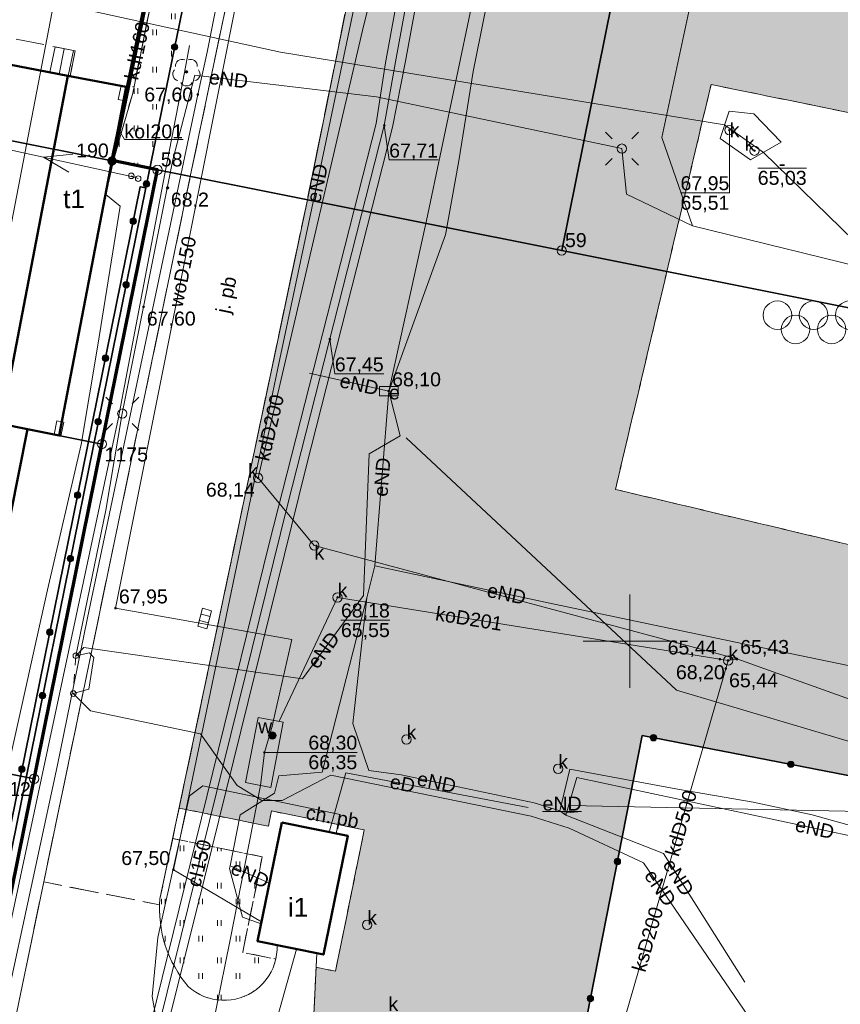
# Model space of a CAD drawing. Header units: millimetres. Extents: x 6501010 to 6502959, y 5884302 to 5886510.
# Tile 14 of 43: x 6502117 to 6502161, y 5885331 to 5885383. Entities that reach past the tile are written whole.
import ezdxf
from ezdxf.enums import TextEntityAlignment as Align

# ---------------------------------------------------------------- set-up
doc = ezdxf.new("R2010")
doc.units = ezdxf.units.MM
for name, pattern in [('ACAD_ISO02W100', [15, 12, -3]), ('BUUT04', [200000, 0, -100000, 0, -100000]), ('EGBU01', [2, 0.5, -0.5, 0.5, -0.5]), ('OTKC_A05', [1.5, 1, -0.5]), ('OTKJ_A05', [2, 1.5, -0.5]), ('OTKU_A05', [2, 1.5, -0.5]), ('OTSP_A05', [1.5, 1, -0.5]), ('OTZT_A05', [1.5, 1, -0.5]), ('SUPP_L05', [1, 0.5, -0.5])]:
    doc.linetypes.add(name, pattern=pattern)
for name, color, linetype, lineweight in [('!A_granica opracowania', 12, 'Continuous', 40), ('Budowle (obszary)', 9, 'Continuous', 0), ('Budynki EGiB', 9, 'Continuous', 0), ('Działki', 9, 'Continuous', 0), ('isa_V10520003E16E075_TUsr', 9, 'Continuous', 25), ('isa_V10520003E16E075_TUsr_19165818BF56C1D4', 9, 'OTKJ_A05', 25), ('Komunikacja (linie)', 9, 'Continuous', 0), ('Komunikacja (obszary)', 9, 'Continuous', 0), ('Krzyże', 9, 'Continuous', 0), ('Obiekty związane z budynkami EGiB (obszary)', 9, 'Continuous', 0), ('Ogrodzenia', 9, 'Continuous', 0), ('Pikiety', 9, 'Continuous', 0), ('Przewody ciepłownicze', 9, 'Continuous', 0), ('Przewody elektroenergetyczne', 9, 'Continuous', 0), ('Przewody kanalizacyjne', 9, 'Continuous', 0), ('Przewody telekomunikacyjne', 9, 'Continuous', 0), ('Przewody wodociągowe', 9, 'Continuous', 0), ('Punkty graniczne', 9, 'Continuous', 0), ('Punkty graniczne - numery', 9, 'Continuous', 0), ('Punkty o określonej wysokości', 9, 'Continuous', 0), ('Sport i rekreacja (obszary)', 9, 'Continuous', 0), ('Symbole liniowe', 9, 'Continuous', 0), ('Urządzenia towarzyszące (linie)', 9, 'Continuous', 0), ('Urządzenia towarzyszące (obszary)', 9, 'Continuous', 0), ('Urządzenia towarzyszące (punkty)', 9, 'Continuous', 0), ('Urządzenia związane z siecią (punkty)', 9, 'Continuous', 0), ('Użytki gruntowe', 9, 'Continuous', 0), ('Zagospodarowanie terenu (obszary)', 9, 'Continuous', 0), ('Zagospodarowanie terenu (punkty)', 9, 'Continuous', 0), ('Zakres zamówienia', 9, 'Continuous', 0)]:
    doc.layers.add(name, color=color, linetype=linetype, lineweight=lineweight)
doc.styles.add('DOMYSLNA_CZCIONKA', font='arial.ttf')

# ---------------------------------------------------------------- blocks, each defined once
blk = doc.blocks.new('OTRN_P05')
at = {"layer": 'isa_V10520003E16E075_TUsr', "true_color": 0x0a0909, "transparency": 33554687}
h = blk.add_hatch(color=18, dxfattribs=at)
h.dxf.hatch_style = 1
h.paths.add_polyline_path([(0.09, 0, 1), (-0.09, 0, 1)])
at = {"layer": 'isa_V10520003E16E075_TUsr', "color": 18, "true_color": 0x0a0909}
blk.add_lwpolyline([(0.09, 0, 1), (-0.09, 0, 1)], format="xyb", close=True, dxfattribs=at)
at = {"layer": 'isa_V10520003E16E075_TUsr_19165818BF56C1D4', "color": 18, "true_color": 0x0a0909}
blk.add_circle((0, 0), 0.09, dxfattribs=at)
blk = doc.blocks.new('BUBS05')
at = {"color": 18, "linetype": 'Continuous', "lineweight": 18, "true_color": 0x0a0909}
for centre in [(-3.8, 0.75), (0, 0.75), (3.8, 0.75), (-1.9, -0.75), (1.9, -0.75)]:
    blk.add_circle(centre, 1.5, dxfattribs=at)
blk = doc.blocks.new('BUBS05_SYMBOL')
at = {"color": 18, "lineweight": 18, "true_color": 0x0a0909, "xscale": 1.7, "yscale": 1.7, "zscale": 1.7}
blk.add_blockref('BUBS05', (0, 0), dxfattribs=at)
blk = doc.blocks.new('OTZL_P05')
at = {"layer": 'isa_V10520003E16E075_TUsr', "true_color": 0x008000, "transparency": 33554687}
h = blk.add_hatch(color=96, dxfattribs=at)
h.dxf.hatch_style = 1
h.paths.add_polyline_path([(0.1, 0, 1), (-0.1, 0, 1)])
h.paths.add_polyline_path([(0.01, 0, 1), (-0.01, 0, 1)], flags=16)
at = {"color": 96, "linetype": 'Continuous', "lineweight": 18, "true_color": 0x008000}
blk.add_circle((0, 0), 0.01, dxfattribs=at)
for centre, start, end in [((-0.47, 0.65), 66, 186), ((0.47, 0.65), 354, 114), ((-0.76, -0.25), 138, 258), ((0.76, -0.25), 282, 42), ((0, -0.8), 210, 330)]:
    blk.add_arc(centre, 0.7, start, end, dxfattribs=at)
at = {"layer": 'isa_V10520003E16E075_TUsr', "color": 96, "true_color": 0x008000}
for points in [[(0.1, 0, 1), (-0.1, 0, 1)], [(0.01, 0, 1), (-0.01, 0, 1)]]:
    blk.add_lwpolyline(points, format="xyb", close=True, dxfattribs=at)
at = {"layer": 'isa_V10520003E16E075_TUsr_19165818BF56C1D4', "color": 96, "true_color": 0x008000}
blk.add_circle((0, 0), 0.1, dxfattribs=at)
blk = doc.blocks.new('SUPP_P05')
at = {"color": 18, "linetype": 'Continuous', "lineweight": 18, "true_color": 0x0a0909}
blk.add_circle((0, 0), 0.5, dxfattribs=at)
blk = doc.blocks.new('SUPW_PO05')
at = {"color": 18, "linetype": 'Continuous', "lineweight": 18, "true_color": 0x0a0909}
blk.add_circle((0, 0), 0.5, dxfattribs=at)
blk = doc.blocks.new('SUEO_P05')
at = {"color": 18, "linetype": 'Continuous', "lineweight": 18, "true_color": 0x0a0909}
for p, q in [((-1.77, 1.77), (-1.06, 1.06)), ((1.77, 1.77), (1.06, 1.06)), ((-1.77, -1.77), (-1.06, -1.06)), ((1.77, -1.77), (1.06, -1.06))]:
    blk.add_line(p, q, dxfattribs=at)
at = {"color": 18, "lineweight": 18, "true_color": 0x0a0909}
blk.add_circle((0, 0), 0.5, dxfattribs=at)
blk = doc.blocks.new('SUKS_P05')
at = {"color": 36, "linetype": 'Continuous', "lineweight": 18, "true_color": 0x803300}
blk.add_circle((0, 0), 0.5, dxfattribs=at)
blk = doc.blocks.new('SUES_P05')
at = {"color": 1, "linetype": 'Continuous', "lineweight": 18, "true_color": 0xff0000}
blk.add_lwpolyline([(-1, 0.5), (-1, -0.5), (1, -0.5), (1, 0.5)], close=True, dxfattribs=at)
blk = doc.blocks.new('SUWU_P05')
at = {"lineweight": 18}
h = blk.add_hatch(color=5, dxfattribs=at)
h.dxf.hatch_style = 1
h.paths.add_polyline_path([(0.4, 0, 1), (-0.4, 0, 1)])
at = {"color": 5, "lineweight": 18}
blk.add_circle((0, 0), 0.4, dxfattribs=at)
blk = doc.blocks.new('SUKK_P05')
at = {"color": 9, "linetype": 'Continuous', "lineweight": 18}
for p, q in [((-1, 0.5), (-1, -0.5)), ((1, 0.5), (-1, 0.5)), ((-0.35, 0.5), (-0.35, -0.5)), ((0.35, 0.5), (0.35, -0.5)), ((1, -0.5), (1, 0.5)), ((-1, -0.5), (1, -0.5))]:
    blk.add_line(p, q, dxfattribs=at)
blk = doc.blocks.new('SUPS01_03')
at = {"lineweight": 18, "true_color": 0xff0000}
h = blk.add_hatch(color=1, dxfattribs=at)
h.dxf.hatch_style = 1
h.paths.add_polyline_path([(0.09, 0, 1), (-0.09, 0, 1)])
at = {"color": 18, "lineweight": 18, "true_color": 0x0a0909}
blk.add_circle((0, 0), 0.09, dxfattribs=at)
blk = doc.blocks.new('SUPS01_02')
at = {"lineweight": 18, "true_color": 0xd200d2}
h = blk.add_hatch(color=212, dxfattribs=at)
h.dxf.hatch_style = 1
h.paths.add_polyline_path([(-0.09, 0, 1), (0.09, 0, 1)])
at = {"color": 18, "lineweight": 18, "true_color": 0x0a0909}
blk.add_circle((0, 0), 0.09, dxfattribs=at)
blk = doc.blocks.new('SUPS01_05')
at = {"lineweight": 18}
h = blk.add_hatch(color=9, dxfattribs=at)
h.dxf.hatch_style = 1
h.paths.add_polyline_path([(-0.09, 0, 1), (0.09, 0, 1)])
at = {"color": 9, "lineweight": 18}
blk.add_circle((0, 0), 0.09, dxfattribs=at)
blk = doc.blocks.new('SUPS01_08')
at = {"lineweight": 18, "true_color": 0x0000ff}
h = blk.add_hatch(color=5, dxfattribs=at)
h.dxf.hatch_style = 1
h.paths.add_polyline_path([(0.09, 0, 1), (-0.09, 0, 1)])
at = {"color": 18, "lineweight": 18, "true_color": 0x0a0909}
blk.add_circle((0, 0), 0.09, dxfattribs=at)
blk = doc.blocks.new('OTOO_L05')
at = {"linetype": 'BUUT04', "lineweight": 18, "true_color": 0x000000}
h = blk.add_hatch(color=18, dxfattribs=at)
h.dxf.hatch_style = 1
h.paths.add_polyline_path([(-0.58, 0, 1), (0.58, 0, 1)])
at = {"color": 18, "true_color": 0x0a0909}
blk.add_circle((0, 0), 0.58, dxfattribs=at)
blk = doc.blocks.new('EGPG_PS05')
at = {"color": 18, "linetype": 'Continuous', "lineweight": 18, "true_color": 0x000000}
blk.add_circle((0, 0), 0.5, dxfattribs=at)
blk = doc.blocks.new('EGPG_PNS05')
at = {"linetype": 'ACAD_ISO02W100', "lineweight": 50, "true_color": 0xffffff}
h = blk.add_hatch(color=7, dxfattribs=at)
h.dxf.hatch_style = 1
h.paths.add_polyline_path([(-0.5, 0, 1), (0.5, 0, 1)])
at = {"linetype": 'ACAD_ISO02W100', "lineweight": 50, "true_color": 0x000000}
h = blk.add_hatch(color=18, dxfattribs=at)
h.dxf.hatch_style = 1
h.paths.add_polyline_path([(-0.09, 0, 1), (0.09, 0, 1)])

msp = doc.modelspace()

# ---------------------------------------------------------------- hatches: boundary and pattern name
at = {"layer": 'Zagospodarowanie terenu (obszary)'}
h = msp.add_hatch(dxfattribs=at)
h.set_pattern_fill('OTZT', color=256, scale=0.2, style=0, pattern_type=0)
h.set_pattern_definition([(90, (6502122.408, 5885376.522), (-2, 1e-16), [0.3, -1.7]), (90, (6502122.608, 5885376.522), (-2, 1e-16), [0.3, -1.7]), (90, (6502123.408, 5885375.372), (-2, 1e-16), [0.3, -1.7]), (90, (6502123.608, 5885375.372), (-2, 1e-16), [0.3, -1.7])])
h.paths.add_polyline_path([(6502137.517, 5885438.023), (6502132.956, 5885442.349), (6502132.866, 5885442.441), (6502132.845, 5885442.233), (6502132.731, 5885441.082), (6502134.281, 5885433.802), (6502131.783, 5885421.396), (6502123.398, 5885379.763), (6502123.328, 5885379.414), (6502122.363, 5885376.037), (6502122.308, 5885375.753), (6502124.243, 5885375.372), (6502133.107, 5885418.619)], flags=0)
h = msp.add_hatch(dxfattribs=at)
h.set_pattern_fill('OTZT', color=256, scale=0.2, style=0, pattern_type=0)
h.set_pattern_definition([(90, (6502125.917, 5885328.0744), (-2, 1e-16), [0.3, -1.7]), (90, (6502126.117, 5885328.0744), (-2, 1e-16), [0.3, -1.7]), (90, (6502126.917, 5885326.9244), (-2, 1e-16), [0.3, -1.7]), (90, (6502127.117, 5885326.9244), (-2, 1e-16), [0.3, -1.7])])
h.paths.add_polyline_path([(6502133.167, 5885332.502), (6502133.044, 5885329.899), (6502133.087, 5885329.89), (6502147.109, 5885326.924), (6502150.661, 5885344.937), (6502154.867, 5885344.122), (6502155.07, 5885344.082), (6502157.851, 5885343.543), (6502166.594, 5885341.848), (6502169.629, 5885342.692), (6502171.564, 5885352.159), (6502176.756, 5885377.564), (6502178.856, 5885388.964), (6502178.918, 5885389.467), (6502180.41, 5885396.68), (6502163.5, 5885413.72), (6502142.19, 5885417.33), (6502141.56, 5885417.416), (6502138.179, 5885400.705), (6502132.697, 5885373.685), (6502125.817, 5885341.046), (6502130.608, 5885340.068), (6502130.777, 5885340.891), (6502135.753, 5885339.876), (6502134.205, 5885332.29)], flags=0)
h.paths.add_polyline_path([(6502154.351, 5885379.87), (6502170.037, 5885376.675), (6502165.773, 5885354.225), (6502149.222, 5885358.147)], flags=0)
h = msp.add_hatch(dxfattribs=at)
h.set_pattern_fill('OTZT', color=256, scale=0.2, style=0, pattern_type=0)
h.set_pattern_definition([(90, (6502124.8694, 5885331.88), (-2, 1e-16), [0.3, -1.7]), (90, (6502125.0694, 5885331.88), (-2, 1e-16), [0.3, -1.7]), (90, (6502125.8694, 5885330.73), (-2, 1e-16), [0.3, -1.7]), (90, (6502126.0694, 5885330.73), (-2, 1e-16), [0.3, -1.7])])
h.paths.add_polyline_path([(6502130.274, 5885338.432), (6502125.472, 5885339.412), (6502124.79, 5885336.175), (6502124.772, 5885335.859), (6502124.769, 5885335.543), (6502124.782, 5885335.227), (6502124.811, 5885334.912), (6502124.855, 5885334.599), (6502124.914, 5885334.288), (6502124.988, 5885333.98), (6502125.078, 5885333.677), (6502125.182, 5885333.378), (6502125.3, 5885333.085), (6502125.433, 5885332.798), (6502125.58, 5885332.518), (6502125.741, 5885332.245), (6502125.914, 5885331.981), (6502126.101, 5885331.725), (6502126.299, 5885331.479), (6502126.314, 5885331.462), (6502126.505, 5885331.304), (6502126.708, 5885331.164), (6502126.923, 5885331.042), (6502127.148, 5885330.939), (6502127.381, 5885330.855), (6502127.62, 5885330.792), (6502127.864, 5885330.751), (6502128.111, 5885330.73), (6502128.358, 5885330.731), (6502128.604, 5885330.753), (6502128.848, 5885330.797), (6502129.087, 5885330.861), (6502129.319, 5885330.946), (6502129.543, 5885331.051), (6502129.757, 5885331.175), (6502129.96, 5885331.317), (6502130.149, 5885331.475), (6502130.325, 5885331.65), (6502130.484, 5885331.839), (6502130.626, 5885332.042), (6502130.75, 5885332.256), (6502130.856, 5885332.479), (6502130.941, 5885332.712), (6502131.004, 5885332.943), (6502129.229, 5885333.306)], flags=0)

# ---------------------------------------------------------------- linework, layer by layer
at = {"layer": '!A_granica opracowania', "lineweight": 70, "flags": 128}
msp.add_lwpolyline([(6502135.64, 5885439.81), (6502156.38, 5885420.69), (6502179.76, 5885399.13), (6502243.42, 5885340.46), (6502270.88, 5885317.06), (6502239.07, 5885168.58), (6502207.7, 5885174.93), (6502176.42, 5885181.26), (6502145.37, 5885187.54), (6502088.97, 5885198.96), (6502114.4, 5885324.63), (6502121.68, 5885360.58), (6502124.66, 5885375.29), (6502122.226, 5885375.8), (6502135.64, 5885439.81)], dxfattribs=at)
at = {"layer": 'Budowle (obszary)', "linetype": 'Continuous', "lineweight": 18, "flags": 128}
for points in [[(6502122.703, 5885379.798), (6502122.55, 5885379.063), (6502122.918, 5885378.987), (6502123.07, 5885379.722), (6502122.703, 5885379.798)], [(6502119.265, 5885361.831), (6502119.112, 5885361.096), (6502119.48, 5885361.02), (6502119.632, 5885361.755), (6502119.265, 5885361.831)]]:
    msp.add_lwpolyline(points, close=True, dxfattribs=at)
at = {"layer": 'Budynki EGiB', "linetype": 'Continuous', "lineweight": 50, "flags": 128}
for points in [[(6502096.086, 5885384.929), (6502092.334, 5885366.429), (6502093.471, 5885366.203), (6502116.264, 5885361.659), (6502119.85, 5885380.34), (6502111.877, 5885381.88), (6502096.086, 5885384.929)], [(6502119.85, 5885380.34), (6502116.264, 5885361.659), (6502117.693, 5885361.375), (6502119.391, 5885361.036), (6502122.98, 5885379.75), (6502119.85, 5885380.34)], [(6502093.471, 5885366.203), (6502087.13, 5885334.15), (6502111.31, 5885329.37), (6502117.693, 5885361.375), (6502116.264, 5885361.659), (6502093.471, 5885366.203)], [(6502131.33, 5885340.28), (6502130.03, 5885333.9), (6502133.56, 5885333.18), (6502134.86, 5885339.56), (6502131.33, 5885340.28)]]:
    msp.add_lwpolyline(points, close=True, dxfattribs=at)
at = {"layer": 'Działki', "color": 9, "linetype": 'Continuous', "lineweight": 25, "flags": 128}
for points in [[(6502109.24, 5885464.85), (6502092.53, 5885381.69), (6502122.22, 5885375.77), (6502135.64, 5885439.81), (6502109.24, 5885464.85)], [(6502135.64, 5885439.81), (6502122.22, 5885375.77), (6502124.66, 5885375.29), (6502146.34, 5885370.96), (6502156.38, 5885420.69), (6502135.64, 5885439.81)], [(6502156.38, 5885420.69), (6502146.34, 5885370.96), (6502161.93, 5885367.85), (6502173.5, 5885365.54), (6502179.76, 5885399.13), (6502156.38, 5885420.69)], [(6502092.53, 5885381.69), (6502089.57, 5885366.98), (6502121.68, 5885360.58), (6502124.66, 5885375.29), (6502122.22, 5885375.77), (6502092.53, 5885381.69)], [(6502089.57, 5885366.98), (6502089.3, 5885365.63), (6502085.96, 5885349.01), (6502118.04, 5885342.62), (6502121.68, 5885360.58), (6502089.57, 5885366.98)], [(6502085.96, 5885349.01), (6502082.34, 5885331.02), (6502114.4, 5885324.63), (6502118.04, 5885342.62), (6502085.96, 5885349.01)]]:
    msp.add_lwpolyline(points, close=True, dxfattribs=at)
at = {"layer": 'Działki', "linetype": 'Continuous', "lineweight": 25, "flags": 128}
msp.add_lwpolyline([(6502092.52, 5885216.53), (6502088.97, 5885198.96), (6502126.22, 5885191.42), (6502145.37, 5885187.54), (6502180.91, 5885364.02), (6502173.5, 5885365.54), (6502161.93, 5885367.85), (6502146.34, 5885370.96), (6502124.66, 5885375.29), (6502121.68, 5885360.58), (6502118.04, 5885342.62), (6502114.4, 5885324.63), (6502107.11, 5885288.6), (6502105.919, 5885282.72), (6502099.81, 5885252.56), (6502092.52, 5885216.53)], close=True, dxfattribs=at)
at = {"layer": 'Komunikacja (linie)', "linetype": 'Continuous', "lineweight": 18, "flags": 128}
for points in [[(6502132.881, 5885442.592), (6502132.731, 5885441.082), (6502134.281, 5885433.802), (6502123.328, 5885379.414)], [(6502126.415, 5885374.94), (6502139.892, 5885439.096)], [(6502132.697, 5885373.685), (6502142.921, 5885424.077)], [(6502123.328, 5885379.414), (6502122.268, 5885375.706)], [(6502102.74, 5885260.9), (6502126.415, 5885374.94)], [(6502132.697, 5885373.685), (6502124.79, 5885336.175)], [(6502124.79, 5885336.175), (6502124.772, 5885335.859), (6502124.769, 5885335.543), (6502124.782, 5885335.227), (6502124.811, 5885334.912), (6502124.855, 5885334.599), (6502124.914, 5885334.288), (6502124.988, 5885333.98), (6502125.078, 5885333.677), (6502125.182, 5885333.378), (6502125.3, 5885333.085), (6502125.433, 5885332.798), (6502125.58, 5885332.518), (6502125.741, 5885332.245), (6502125.914, 5885331.981), (6502126.101, 5885331.725), (6502126.299, 5885331.479), (6502126.314, 5885331.462)], [(6502126.314, 5885331.462), (6502126.505, 5885331.304), (6502126.708, 5885331.164), (6502126.923, 5885331.042), (6502127.148, 5885330.939), (6502127.381, 5885330.855), (6502127.62, 5885330.792), (6502127.864, 5885330.751), (6502128.111, 5885330.73), (6502128.358, 5885330.731), (6502128.604, 5885330.753), (6502128.848, 5885330.797), (6502129.087, 5885330.861), (6502129.319, 5885330.946), (6502129.543, 5885331.051), (6502129.757, 5885331.175), (6502129.96, 5885331.317), (6502130.149, 5885331.475), (6502130.325, 5885331.65), (6502130.484, 5885331.839), (6502130.626, 5885332.042), (6502130.75, 5885332.256), (6502130.856, 5885332.479), (6502130.941, 5885332.712), (6502131.006, 5885332.95), (6502131.05, 5885333.194), (6502131.073, 5885333.44), (6502131.075, 5885333.687)], [(6502133.203, 5885333.253), (6502132.961, 5885328.136)]]:
    msp.add_lwpolyline(points, dxfattribs=at)
at = {"layer": 'Komunikacja (obszary)', "linetype": 'OTKU_A05', "lineweight": 18, "flags": 128}
for points in [[(6502125.9, 5885443.14), (6502124.79, 5885438.61), (6502123.52, 5885438.86), (6502122.52, 5885433.9), (6502123.961, 5885433.532), (6502117.061, 5885399.532), (6502119.321, 5885398.052), (6502115.831, 5885393.532), (6502113.519, 5885383.033), (6502120.243, 5885381.669), (6502119.969, 5885380.317), (6502123.07, 5885379.722), (6502123.398, 5885379.763), (6502124.367, 5885384.571), (6502128.957, 5885407.366), (6502131.783, 5885421.396), (6502134.281, 5885433.802), (6502132.731, 5885441.082), (6502132.845, 5885442.233), (6502128.375, 5885446.694), (6502126.791, 5885444.952), (6502125.9, 5885443.14)], [(6502146.47, 5885251.89), (6502147.737, 5885323.492), (6502134.138, 5885326.264), (6502134.046, 5885326.308), (6502133.96, 5885326.354), (6502133.876, 5885326.405), (6502133.796, 5885326.459), (6502133.718, 5885326.518), (6502133.643, 5885326.58), (6502133.571, 5885326.646), (6502133.502, 5885326.715), (6502133.437, 5885326.788), (6502133.375, 5885326.863), (6502133.317, 5885326.942), (6502133.264, 5885327.023), (6502133.214, 5885327.107), (6502133.168, 5885327.193), (6502133.127, 5885327.281), (6502133.09, 5885327.372), (6502133.058, 5885327.464), (6502133.03, 5885327.557), (6502133.007, 5885327.652), (6502132.988, 5885327.748), (6502132.974, 5885327.844), (6502132.965, 5885327.941), (6502132.961, 5885328.038), (6502132.961, 5885328.136), (6502133.044, 5885329.899), (6502133.167, 5885332.502), (6502133.203, 5885333.253), (6502131.075, 5885333.687), (6502131.073, 5885333.44), (6502131.05, 5885333.194), (6502131.004, 5885332.943), (6502130.941, 5885332.712), (6502130.856, 5885332.479), (6502130.75, 5885332.256), (6502130.626, 5885332.042), (6502130.484, 5885331.839), (6502130.325, 5885331.65), (6502130.149, 5885331.475), (6502129.96, 5885331.317), (6502129.757, 5885331.175), (6502129.543, 5885331.051), (6502129.319, 5885330.946), (6502129.087, 5885330.861), (6502128.848, 5885330.797), (6502128.604, 5885330.753), (6502128.358, 5885330.731), (6502128.111, 5885330.73), (6502127.864, 5885330.751), (6502127.62, 5885330.792), (6502127.381, 5885330.855), (6502127.148, 5885330.939), (6502126.923, 5885331.042), (6502126.708, 5885331.164), (6502126.505, 5885331.304), (6502126.314, 5885331.462), (6502126.299, 5885331.479), (6502126.101, 5885331.725), (6502125.914, 5885331.981), (6502125.741, 5885332.245), (6502125.58, 5885332.518), (6502125.433, 5885332.798), (6502125.3, 5885333.085), (6502125.182, 5885333.378), (6502125.078, 5885333.677), (6502124.988, 5885333.98), (6502124.914, 5885334.288), (6502124.855, 5885334.599), (6502124.811, 5885334.912), (6502124.782, 5885335.227), (6502124.769, 5885335.543), (6502124.772, 5885335.859), (6502118.556, 5885337.082), (6502102.74, 5885260.9), (6502103.771, 5885260.708), (6502103.86, 5885261.14), (6502146.47, 5885251.89)]]:
    msp.add_lwpolyline(points, close=True, dxfattribs=at)
at = {"layer": 'Komunikacja (obszary)', "linetype": 'OTKJ_A05', "lineweight": 18, "flags": 128}
msp.add_lwpolyline([(6502132.14, 5885402.194), (6502126.415, 5885374.94), (6502118.556, 5885337.082), (6502124.772, 5885335.859), (6502124.79, 5885336.175), (6502125.472, 5885339.412), (6502125.817, 5885341.046), (6502132.697, 5885373.685), (6502138.179, 5885400.705), (6502132.14, 5885402.194)], close=True, dxfattribs=at)
at = {"layer": 'Komunikacja (obszary)', "linetype": 'OTKC_A05', "lineweight": 18, "flags": 128}
msp.add_lwpolyline([(6502125.817, 5885341.046), (6502125.472, 5885339.412), (6502130.274, 5885338.432), (6502129.229, 5885333.306), (6502131.004, 5885332.943), (6502131.05, 5885333.194), (6502131.073, 5885333.44), (6502131.075, 5885333.687), (6502130.03, 5885333.9), (6502131.33, 5885340.28), (6502134.86, 5885339.56), (6502133.56, 5885333.18), (6502133.203, 5885333.253), (6502133.167, 5885332.502), (6502134.205, 5885332.29), (6502135.753, 5885339.876), (6502130.777, 5885340.891), (6502130.608, 5885340.068), (6502125.817, 5885341.046)], close=True, dxfattribs=at)
at = {"layer": 'Krzyże', "linetype": 'Continuous', "lineweight": 18, "flags": 128}
for points in [[(6502150, 5885347.5), (6502150, 5885352.5)], [(6502147.5, 5885350), (6502152.5, 5885350)]]:
    msp.add_lwpolyline(points, dxfattribs=at)
at = {"layer": 'Obiekty związane z budynkami EGiB (obszary)', "linetype": 'Continuous', "lineweight": 18, "flags": 128}
msp.add_lwpolyline([(6502119.165, 5885381.888), (6502118.888, 5885380.526), (6502119.85, 5885380.34), (6502119.969, 5885380.317), (6502120.243, 5885381.669), (6502119.165, 5885381.888)], close=True, dxfattribs=at)
at = {"layer": 'Ogrodzenia', "linetype": 'Continuous', "lineweight": 35, "flags": 128}
for points in [[(6502133.107, 5885418.619), (6502124.029, 5885374.329)], [(6502114.014, 5885325.03), (6502124.029, 5885374.329), (6502123.735, 5885374.389), (6502113.719, 5885325.087), (6502114.014, 5885325.03)], [(6502150.163, 5885326.018), (6502147.041, 5885326.577), (6502150.661, 5885344.937), (6502166.594, 5885341.848), (6502169.629, 5885342.692)]]:
    msp.add_lwpolyline(points, dxfattribs=at)
at = {"layer": 'Przewody ciepłownicze', "linetype": 'Continuous', "lineweight": 18, "flags": 128}
msp.add_lwpolyline([(6502147.25, 5885434.21), (6502142.27, 5885407.22), (6502140.51, 5885407.48), (6502139.99, 5885404.95), (6502141.74, 5885404.59), (6502137.42, 5885381.08), (6502136.82, 5885377.68), (6502131.64, 5885357.29), (6502122.13, 5885318.87), (6502203.29, 5885307.03)], dxfattribs=at)
at = {"layer": 'Przewody elektroenergetyczne', "linetype": 'Continuous', "lineweight": 18, "flags": 128}
for points in [[(6502137.07, 5885363.42), (6502140.11, 5885371.8), (6502140.82, 5885375.78), (6502141.59, 5885380.56), (6502150.75, 5885426.11), (6502150.64, 5885426.59), (6502150.35, 5885426.18), (6502139.08, 5885372.58), (6502137.07, 5885363.42)], [(6502130.24, 5885334.94), (6502125.51, 5885337.74), (6502129.76, 5885358.12), (6502131.1, 5885364.56), (6502133.62, 5885376.43), (6502135.51, 5885385.5), (6502137.05, 5885393.56), (6502141.78, 5885417)], [(6502153.36, 5885372.29), (6502151.71, 5885377.02), (6502156.87, 5885401.09), (6502157.52, 5885405.72)], [(6502096.73, 5885323.89), (6502096.74, 5885324.07), (6502096.85, 5885324.55), (6502097.38, 5885327.21), (6502097.93, 5885327.4), (6502109.81, 5885325.03), (6502114.92, 5885323.93), (6502115.12, 5885324.11), (6502119.28, 5885343.28), (6502120.91, 5885351.25), (6502126.82, 5885379.33), (6502127.33, 5885381.61), (6502129.15, 5885390.85)], [(6502123.43, 5885374.9), (6502091.35, 5885381.92)], [(6502107.31, 5885289.08), (6502115.78, 5885330.26), (6502122.55, 5885361.92), (6502124.97, 5885374.62), (6502126.1, 5885380.51), (6502126.37, 5885381.97)], [(6502120.28, 5885349.22), (6502121.88, 5885357.03), (6502122.77, 5885362.21), (6502125.48, 5885375.83), (6502126.66, 5885380.37), (6502136.4, 5885379.21), (6502149.57, 5885376.43), (6502149.82, 5885373.99), (6502153.36, 5885372.29)], [(6502121.88, 5885373.97), (6502122.65, 5885373.34), (6502121.45, 5885365.89), (6502120.57, 5885360.55), (6502118.76, 5885352.75), (6502116.73, 5885343.65), (6502115.71, 5885338.75), (6502114, 5885330.33), (6502111.87, 5885319.98), (6502110.56, 5885313.15), (6502108.4, 5885303.15), (6502105.63, 5885290.6), (6502103.26, 5885279.45), (6502101.35, 5885269.48), (6502099.68, 5885260.37), (6502098.1, 5885252.84), (6502097.47, 5885250), (6502097.01, 5885247.91), (6502094.38, 5885235.49), (6502090.24, 5885214.81), (6502082.3, 5885176.11), (6502079.53, 5885162.65)], [(6502169.78, 5885354.31), (6502169.67, 5885354.31), (6502171.9, 5885366.5), (6502171.2, 5885367.9), (6502153.36, 5885372.29)], [(6502137.07, 5885363.42), (6502132.82, 5885364.38)], [(6502137.07, 5885363.42), (6502137.67, 5885361.02), (6502136.02, 5885360.06), (6502135.71, 5885352.46), (6502132.43, 5885347.98), (6502120.71, 5885349.66), (6502120.28, 5885349.22)], [(6502137.07, 5885363.42), (6502136.32, 5885354.05)], [(6502138, 5885360.92), (6502152.5, 5885347.38), (6502173.71, 5885341.07), (6502174.83, 5885341.81), (6502174.34, 5885342.09), (6502174.49, 5885341.9), (6502174.66, 5885340.84), (6502174.48, 5885338.91), (6502169.22, 5885325.31), (6502174.39, 5885304.75)], [(6502173.9, 5885346.4), (6502167.75, 5885347.45), (6502156.1, 5885349.85), (6502145.95, 5885351.99), (6502136.32, 5885354.05), (6502135.88, 5885352.32), (6502133.49, 5885342.97), (6502131.17, 5885342.78), (6502130.94, 5885341.85), (6502129.09, 5885340.68), (6502128.55, 5885337.95), (6502128.52, 5885337.8), (6502129.21, 5885335.2), (6502130.22, 5885334.83)], [(6502135.88, 5885352.32), (6502135.13, 5885345.59), (6502136, 5885343.07), (6502137.73, 5885342.83), (6502144.86, 5885341.33), (6502146.24, 5885340.89)], [(6502120.28, 5885349.22), (6502121.01, 5885349.38), (6502121.24, 5885349.13), (6502120.98, 5885347.42), (6502120.14, 5885347.19), (6502121.07, 5885346.26), (6502126.97, 5885345.03), (6502128.94, 5885342.25), (6502130.25, 5885341.45), (6502131.34, 5885341.45), (6502133.96, 5885342.81), (6502144.71, 5885340.61), (6502146.75, 5885339.97), (6502150.72, 5885338.1), (6502157.56, 5885328.11), (6502159.3, 5885327.17), (6502172.87, 5885307.31), (6502174.39, 5885304.75)], [(6502168.59, 5885347.13), (6502167.96, 5885343.85), (6502166.86, 5885339.86), (6502165.93, 5885338.68), (6502147.16, 5885342.68), (6502146.57, 5885340.67)], [(6502146.24, 5885340.89), (6502146.78, 5885343.13), (6502152.46, 5885342.07), (6502156.62, 5885341.37), (6502159.78, 5885340.68), (6502161.95, 5885340.07), (6502165.4, 5885339.1), (6502166.5, 5885340.26), (6502167.83, 5885343.93), (6502173.67, 5885345.38), (6502167.96, 5885343.85)], [(6502133.87, 5885339.76), (6502134.76, 5885342.94), (6502144.54, 5885341.07)], [(6502146.24, 5885340.89), (6502146.57, 5885340.67)], [(6502181.52, 5885340.46), (6502146.78, 5885341.19)], [(6502146.57, 5885340.67), (6502151.8, 5885338.61), (6502156.17, 5885331.7)], [(6502130.66, 5885337.02), (6502128.55, 5885337.95)], [(6502132.11, 5885333.48), (6502128.77, 5885321.53), (6502122.47, 5885287.21), (6502107.99, 5885290.67)]]:
    msp.add_lwpolyline(points, dxfattribs=at)
at = {"layer": 'Przewody elektroenergetyczne', "linetype": 'Continuous', "lineweight": 0, "flags": 128}
msp.add_lwpolyline([(6502145.314, 5885340.855), (6502147.41, 5885340.855), (6502146.405, 5885340.78)], dxfattribs=at)
at = {"layer": 'Przewody kanalizacyjne', "linetype": 'Continuous', "lineweight": 18, "flags": 128}
for points in [[(6502173.85, 5885346.21), (6502171.07, 5885343.56), (6502155.74, 5885349.06), (6502133.07, 5885355.14), (6502130.05, 5885358.76), (6502135.71, 5885383), (6502136.47, 5885386.06), (6502139.6, 5885409.96)], [(6502121.77, 5885373.43), (6502122.67, 5885377.4), (6502124.64, 5885386.81)], [(6502112.69, 5885385.67), (6502112.78, 5885385.65), (6502131.26, 5885381.6), (6502155.08, 5885377.71), (6502157.17, 5885376.23), (6502179.32, 5885354.63), (6502234.54, 5885347.92), (6502234.683, 5885348.015), (6502255, 5885361.48)], [(6502122.67, 5885377.4), (6502122.56, 5885377.36)], [(6502155.27, 5885348.96), (6502134.32, 5885352.35), (6502131.19, 5885345.7)], [(6502155.27, 5885348.96), (6502147.94, 5885323.59)], [(6502155.27, 5885348.96), (6502147.94, 5885323.59)], [(6502155.27, 5885348.96), (6502155.74, 5885349.06), (6502171.07, 5885343.56), (6502173.85, 5885346.21)]]:
    msp.add_lwpolyline(points, dxfattribs=at)
at = {"layer": 'Przewody kanalizacyjne', "linetype": 'Continuous', "lineweight": 0, "flags": 128}
msp.add_lwpolyline([(6502122.615, 5885377.38), (6502122.884, 5885376.919), (6502126.029, 5885376.919)], dxfattribs=at)
at = {"layer": 'Przewody telekomunikacyjne', "linetype": 'Continuous', "lineweight": 18, "flags": 128}
msp.add_lwpolyline([(6502205.473, 5885317.25), (6502205.142, 5885317.367), (6502181.412, 5885322.506), (6502181.07, 5885322.55), (6502180.969, 5885321.999), (6502180.38, 5885318.09), (6502179.28, 5885317.3), (6502171.21, 5885318.82), (6502158.42, 5885321.92), (6502148.06, 5885324.05), (6502129.45, 5885328.2), (6502124.64, 5885329.47), (6502124.38, 5885330.94), (6502124.68, 5885334.1), (6502126.38, 5885341.7), (6502127.09, 5885342.24), (6502134.46, 5885340.7), (6502134.24, 5885339.69)], dxfattribs=at)
at = {"layer": 'Przewody wodociągowe', "linetype": 'Continuous', "lineweight": 18, "flags": 128}
msp.add_lwpolyline([(6502157.2, 5885455.82), (6502156.32, 5885454.84), (6502138.78, 5885436.75), (6502138.23, 5885433.75), (6502136.19, 5885422.66), (6502134.07, 5885411.68), (6502132.87, 5885404.26), (6502132.04, 5885399.31), (6502129, 5885384.9), (6502122.41, 5885351.78), (6502131.86, 5885350.09), (6502130.88, 5885345.76), (6502130.82, 5885345.5), (6502130.39, 5885344.03), (6502130.18, 5885342.26), (6502128.55, 5885333.97), (6502127.01, 5885326.4), (6502137.94, 5885323.75), (6502149.21, 5885321.03), (6502152.02, 5885320.35), (6502168.09, 5885316.46)], dxfattribs=at)
at = {"layer": 'Punkty graniczne - numery'}
for p in [(6502122.22, 5885375.77), (6502124.66, 5885375.29), (6502146.34, 5885370.96), (6502121.68, 5885360.58), (6502118.04, 5885342.62)]:
    msp.add_point(p, dxfattribs=at)
at = {"layer": 'Punkty o określonej wysokości', "linetype": 'Continuous', "lineweight": 0, "flags": 128}
for points in [[(6502136.823, 5885377.678), (6502137.085, 5885375.825), (6502139.707, 5885375.825)], [(6502152.714, 5885374.05), (6502155.336, 5885374.05), (6502155.336, 5885377.415)], [(6502156.857, 5885375.388), (6502159.479, 5885375.388)], [(6502152.714, 5885374.05), (6502155.336, 5885374.05)], [(6502133.907, 5885366.206), (6502134.17, 5885364.353), (6502136.791, 5885364.353)], [(6502134.499, 5885351.123), (6502137.121, 5885351.123)], [(6502130.391, 5885344.032), (6502132.751, 5885344.032), (6502135.373, 5885344.032)], [(6502132.751, 5885344.032), (6502135.373, 5885344.032)]]:
    msp.add_lwpolyline(points, dxfattribs=at)
at = {"layer": 'Sport i rekreacja (obszary)', "linetype": 'OTSP_A05', "lineweight": 18, "flags": 128}
for points in [[(6502154.351, 5885379.87), (6502149.222, 5885358.147), (6502165.773, 5885354.225), (6502170.037, 5885376.675), (6502154.351, 5885379.87)], [(6502147.041, 5885326.577), (6502147.65, 5885326.467), (6502147.854, 5885326.431), (6502150.163, 5885326.018), (6502153.076, 5885325.398), (6502154.272, 5885325.174), (6502154.476, 5885325.135), (6502160.634, 5885323.981), (6502160.838, 5885323.942), (6502167.411, 5885322.71), (6502167.615, 5885322.672), (6502174.443, 5885321.391), (6502174.647, 5885321.353), (6502179.953, 5885320.358), (6502180.141, 5885321.189), (6502180.187, 5885321.391), (6502181.15, 5885325.636), (6502181.196, 5885325.838), (6502181.329, 5885326.424), (6502181.67, 5885326.4), (6502181.93, 5885326.35), (6502183.043, 5885332.014), (6502184.263, 5885338.224), (6502169.351, 5885341.074), (6502166.594, 5885341.848), (6502161.926, 5885342.753), (6502161.722, 5885342.793), (6502155.07, 5885344.082), (6502154.867, 5885344.122), (6502150.661, 5885344.937), (6502150.394, 5885343.584), (6502150.354, 5885343.381), (6502149.159, 5885337.321), (6502149.119, 5885337.118), (6502147.851, 5885330.684), (6502147.811, 5885330.481), (6502147.041, 5885326.577)]]:
    msp.add_lwpolyline(points, close=True, dxfattribs=at)
at = {"layer": 'Symbole liniowe', "linetype": 'Continuous', "lineweight": 18, "flags": 128}
for points in [[(6502119.379, 5885380.431), (6502119.655, 5885381.788)], [(6502119.87, 5885380.336), (6502120.145, 5885381.689)], [(6502119.904, 5885375.16), (6502118.546, 5885375.969), (6502120.118, 5885376.137)]]:
    msp.add_lwpolyline(points, dxfattribs=at)
at = {"layer": 'Urządzenia towarzyszące (linie)', "linetype": 'Continuous', "lineweight": 18, "flags": 128}
for points in [[(6502137.96, 5885381.13), (6502142.35, 5885404.96)], [(6502136.88, 5885381.04), (6502141.13, 5885404.22)], [(6502127.33, 5885381.61), (6502126.82, 5885379.33)], [(6502136.88, 5885381.04), (6502136.38, 5885377.78), (6502130.65, 5885355.24), (6502121.58, 5885318.44)], [(6502137.96, 5885381.13), (6502137.27, 5885377.58), (6502132.63, 5885359.35), (6502126.79, 5885335.7), (6502122.68, 5885319.29)], [(6502120.91, 5885351.25), (6502119.28, 5885343.28)]]:
    msp.add_lwpolyline(points, dxfattribs=at)
at = {"layer": 'Urządzenia towarzyszące (linie)', "linetype": 'SUPP_L05', "lineweight": 18, "flags": 128}
for points in [[(6502123.25, 5885374.97), (6502123.62, 5885374.82)], [(6502120.28, 5885349.22), (6502120.14, 5885347.19)]]:
    msp.add_lwpolyline(points, dxfattribs=at)
at = {"layer": 'Urządzenia towarzyszące (obszary)', "linetype": 'Continuous', "lineweight": 18, "flags": 128}
for points in [[(6502154.84, 5885376.98), (6502156.46, 5885375.82), (6502158.12, 5885376.78), (6502156.64, 5885378.3), (6502155.32, 5885378.44), (6502154.84, 5885376.98)], [(6502130.05, 5885345.91), (6502129.38, 5885342.41), (6502130.73, 5885342.15), (6502131.4, 5885345.66), (6502130.05, 5885345.91)]]:
    msp.add_lwpolyline(points, close=True, dxfattribs=at)
at = {"layer": 'Użytki gruntowe', "linetype": 'EGBU01', "lineweight": 18, "flags": 128}
for points in [[(6502092.52, 5885216.53), (6502088.97, 5885198.96), (6502126.22, 5885191.42), (6502145.37, 5885187.54), (6502174.26, 5885181.7), (6502167.45, 5885144.53), (6502165.53, 5885144.89), (6502162.08, 5885127.01), (6502164.98, 5885126.45), (6502164.67, 5885124.98), (6502176.72, 5885122.53), (6502209.54, 5885166.61), (6502245.96, 5885159.09), (6502247.8, 5885166.81), (6502278.63, 5885310.76), (6502270.88, 5885317.06), (6502262.18, 5885324.12), (6502243.42, 5885340.46), (6502227.84, 5885354.82), (6502179.76, 5885399.13), (6502156.38, 5885420.69), (6502135.64, 5885439.81), (6502109.24, 5885464.85), (6502092.53, 5885381.69), (6502089.57, 5885366.98), (6502121.68, 5885360.58), (6502118.04, 5885342.62), (6502114.4, 5885324.63), (6502107.11, 5885288.6), (6502105.919, 5885282.72), (6502099.81, 5885252.56), (6502092.52, 5885216.53)], [(6502085.96, 5885349.01), (6502082.34, 5885331.02), (6502114.4, 5885324.63), (6502118.04, 5885342.62), (6502121.68, 5885360.58), (6502089.57, 5885366.98), (6502089.3, 5885365.63), (6502085.96, 5885349.01)]]:
    msp.add_lwpolyline(points, close=True, dxfattribs=at)
at = {"layer": 'Zagospodarowanie terenu (obszary)', "linetype": 'OTZT_A05', "lineweight": 18, "flags": 128}
for points in [[(6502137.517, 5885438.023), (6502132.956, 5885442.349), (6502132.866, 5885442.441), (6502132.845, 5885442.233), (6502132.731, 5885441.082), (6502134.281, 5885433.802), (6502131.783, 5885421.396), (6502123.398, 5885379.763), (6502123.328, 5885379.414), (6502122.363, 5885376.037), (6502122.308, 5885375.753), (6502124.243, 5885375.372), (6502133.107, 5885418.619), (6502137.517, 5885438.023)], [(6502133.167, 5885332.502), (6502133.044, 5885329.899), (6502133.087, 5885329.89), (6502147.109, 5885326.924), (6502150.661, 5885344.937), (6502154.867, 5885344.122), (6502155.07, 5885344.082), (6502157.851, 5885343.543), (6502166.594, 5885341.848), (6502169.629, 5885342.692), (6502171.564, 5885352.159), (6502176.756, 5885377.564), (6502178.856, 5885388.964), (6502178.918, 5885389.467), (6502180.41, 5885396.68), (6502163.5, 5885413.72), (6502142.19, 5885417.33), (6502141.56, 5885417.416), (6502138.179, 5885400.705), (6502132.697, 5885373.685), (6502125.817, 5885341.046), (6502130.608, 5885340.068), (6502130.777, 5885340.891), (6502135.753, 5885339.876), (6502134.205, 5885332.29), (6502133.167, 5885332.502)], [(6502154.351, 5885379.87), (6502170.037, 5885376.675), (6502165.773, 5885354.225), (6502149.222, 5885358.147), (6502154.351, 5885379.87)], [(6502130.274, 5885338.432), (6502125.472, 5885339.412), (6502124.79, 5885336.175), (6502124.772, 5885335.859), (6502124.769, 5885335.543), (6502124.782, 5885335.227), (6502124.811, 5885334.912), (6502124.855, 5885334.599), (6502124.914, 5885334.288), (6502124.988, 5885333.98), (6502125.078, 5885333.677), (6502125.182, 5885333.378), (6502125.3, 5885333.085), (6502125.433, 5885332.798), (6502125.58, 5885332.518), (6502125.741, 5885332.245), (6502125.914, 5885331.981), (6502126.101, 5885331.725), (6502126.299, 5885331.479), (6502126.314, 5885331.462), (6502126.505, 5885331.304), (6502126.708, 5885331.164), (6502126.923, 5885331.042), (6502127.148, 5885330.939), (6502127.381, 5885330.855), (6502127.62, 5885330.792), (6502127.864, 5885330.751), (6502128.111, 5885330.73), (6502128.358, 5885330.731), (6502128.604, 5885330.753), (6502128.848, 5885330.797), (6502129.087, 5885330.861), (6502129.319, 5885330.946), (6502129.543, 5885331.051), (6502129.757, 5885331.175), (6502129.96, 5885331.317), (6502130.149, 5885331.475), (6502130.325, 5885331.65), (6502130.484, 5885331.839), (6502130.626, 5885332.042), (6502130.75, 5885332.256), (6502130.856, 5885332.479), (6502130.941, 5885332.712), (6502131.004, 5885332.943), (6502129.229, 5885333.306), (6502130.274, 5885338.432)]]:
    msp.add_lwpolyline(points, close=True, dxfattribs=at)
at = {"layer": 'Zakres zamówienia', "linetype": 'Continuous', "lineweight": 0, "flags": 128}
msp.add_lwpolyline([(6502134.529, 5885464.507), (6502091.969, 5885243.307), (6502265.569, 5885206.067), (6502289.089, 5885321.147), (6502134.529, 5885464.507)], close=True, dxfattribs=at)

# ---------------------------------------------------------------- block references
at = {"layer": 'Ogrodzenia', "xscale": 0.3, "yscale": 0.3, "zscale": 0.3}
for p, rotation in [((6502125.577, 5885381.883), 78.41667392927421), ((6502124.071, 5885374.535), 78.41667392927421), ((6502123.358, 5885372.533), 78.51649825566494), ((6502122.973, 5885369.129), 78.51638356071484), ((6502121.865, 5885365.183), 78.51649825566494), ((6502121.479, 5885361.779), 78.51638356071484), ((6502120.372, 5885357.833), 78.51649825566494), ((6502119.986, 5885354.429), 78.51638356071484), ((6502118.878, 5885350.483), 78.51649825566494), ((6502118.493, 5885347.079), 78.51638356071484), ((6502151.265, 5885344.82), 349.0279365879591), ((6502158.628, 5885343.392), 349.0279365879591), ((6502117.385, 5885343.133), 78.51649825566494), ((6502149.329, 5885338.182), 78.84618642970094), ((6502147.878, 5885330.824), 78.84618642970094)]:
    msp.add_blockref('OTOO_L05', p, dxfattribs=dict(at, rotation=rotation))
at = {"layer": 'Pikiety', "xscale": 0.5, "yscale": 0.5, "zscale": 0.5}
msp.add_blockref('OTRN_P05', (6502125.197, 5885374.324), dxfattribs=at)
at = {"layer": 'Punkty graniczne', "xscale": 0.5, "yscale": 0.5, "zscale": 0.5}
for name, p in [('EGPG_PNS05', (6502122.22, 5885375.77)), ('EGPG_PS05', (6502124.66, 5885375.29)), ('EGPG_PS05', (6502146.34, 5885370.96)), ('EGPG_PS05', (6502121.68, 5885360.58)), ('EGPG_PS05', (6502118.04, 5885342.62))]:
    msp.add_blockref(name, p, dxfattribs=at)
at = {"layer": 'Punkty o określonej wysokości', "xscale": 0.5, "yscale": 0.5, "zscale": 0.5}
for name, p in [('SUPS01_03', (6502126.82, 5885379.335)), ('SUPS01_02', (6502136.823, 5885377.678)), ('SUPS01_05', (6502155.336, 5885377.415)), ('SUPS01_05', (6502156.68, 5885376.324)), ('SUPS01_03', (6502123.908, 5885367.939)), ('SUPS01_02', (6502133.907, 5885366.206)), ('SUPS01_03', (6502137.066, 5885363.424)), ('SUPS01_05', (6502130.051, 5885358.757)), ('SUPS01_05', (6502134.322, 5885352.351)), ('SUPS01_08', (6502122.41, 5885351.775)), ('SUPS01_05', (6502154.823, 5885349.035)), ('SUPS01_05', (6502155.267, 5885348.963)), ('SUPS01_05', (6502155.737, 5885349.062)), ('SUPS01_05', (6502155.142, 5885348.531)), ('SUPS01_08', (6502130.391, 5885344.032)), ('SUPS01_03', (6502125.513, 5885337.738))]:
    msp.add_blockref(name, p, dxfattribs=at)
at = {"layer": 'Sport i rekreacja (obszary)', "xscale": 0.3, "yscale": 0.3, "zscale": 0.3}
msp.add_blockref('BUBS05_SYMBOL', (6502159.853, 5885367.111), dxfattribs=at)
at = {"layer": 'Urządzenia towarzyszące (linie)', "xscale": 0.3, "yscale": 0.3, "zscale": 0.3}
for p, rotation in [((6502123.25, 5885374.97), 337.9321005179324), ((6502123.62, 5885374.82), 157.9321005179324), ((6502120.28, 5885349.22), 266.0548137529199), ((6502120.14, 5885347.19), 86.0548137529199)]:
    msp.add_blockref('SUPP_P05', p, dxfattribs=dict(at, rotation=rotation))
at = {"layer": 'Urządzenia towarzyszące (punkty)', "xscale": 0.5, "yscale": 0.5, "zscale": 0.5}
for p in [(6502155.34, 5885377.42), (6502156.68, 5885376.32)]:
    msp.add_blockref('SUPW_PO05', p, dxfattribs=at)
at = {"layer": 'Urządzenia związane z siecią (punkty)', "xscale": 0.5, "yscale": 0.5, "zscale": 0.5}
for name, p in [('SUEO_P05', (6502149.57, 5885376.43)), ('SUES_P05', (6502137.07, 5885363.42)), ('SUEO_P05', (6502122.77, 5885362.21)), ('SUKS_P05', (6502130.05, 5885358.76)), ('SUKS_P05', (6502133.07, 5885355.14)), ('SUKS_P05', (6502134.32, 5885352.35)), ('SUKS_P05', (6502155.27, 5885348.96)), ('SUWU_P05', (6502130.82, 5885344.94)), ('SUKS_P05', (6502138.01, 5885344.73)), ('SUKS_P05', (6502146.15, 5885343.15)), ('SUKS_P05', (6502135.9, 5885334.78))]:
    msp.add_blockref(name, p, dxfattribs=at)
at = {"layer": 'Urządzenia związane z siecią (punkty)', "xscale": 0.5, "yscale": 0.5, "zscale": 0.5, "rotation": 74.86}
msp.add_blockref('SUKK_P05', (6502127.19, 5885351.22), dxfattribs=at)
at = {"layer": 'Zagospodarowanie terenu (punkty)', "xscale": 0.5, "yscale": 0.5, "zscale": 0.5}
msp.add_blockref('OTZL_P05', (6502126.21, 5885380.545), dxfattribs=at)

# ---------------------------------------------------------------- texts
at = {"layer": 'Budynki EGiB', "style": 'DOMYSLNA_CZCIONKA'}
for s, p in [('t1', (6502120.181, 5885373.736)), ('i1', (6502132.195, 5885335.726))]:
    msp.add_text(s, height=1, dxfattribs=at).set_placement(p, align=Align.MIDDLE_CENTER)
at = {"layer": 'Komunikacja (obszary)', "style": 'DOMYSLNA_CZCIONKA'}
for s, rotation, p in [('j. pb', 78.2376, (6502128.34, 5885368.589)), ('ch. pb', 349.9577, (6502134.041, 5885340.578))]:
    msp.add_text(s, height=0.75, rotation=rotation, dxfattribs=at).set_placement(p, align=Align.MIDDLE_CENTER)
at = {"layer": 'Pikiety', "style": 'DOMYSLNA_CZCIONKA'}
msp.add_text('68,2', height=0.75, dxfattribs=at).set_placement((6502126.393, 5885373.697), align=Align.MIDDLE_CENTER)
at = {"layer": 'Przewody ciepłownicze', "style": 'DOMYSLNA_CZCIONKA'}
msp.add_text('cI150', height=0.75, rotation=76.0972, dxfattribs=at).set_placement((6502126.887, 5885338.089), align=Align.MIDDLE_CENTER)
at = {"layer": 'Przewody elektroenergetyczne', "style": 'DOMYSLNA_CZCIONKA'}
for s, rotation, p in [('eND', 353.2083, (6502128.47, 5885380.154)), ('eND', 78.0141, (6502133.226, 5885374.573)), ('eND', 347.2715, (6502135.481, 5885363.779)), ('eND', 85.4236, (6502136.701, 5885358.806)), ('eND', 347.9256, (6502143.386, 5885352.538)), ('eND', 53.7905, (6502133.56, 5885349.523)), ('eD', 349.1753, (6502137.804, 5885342.358)), ('eND', 348.1194, (6502139.633, 5885342.43)), ('eND', 347.9699, (6502159.917, 5885339.961)), ('eND', 302.3099, (6502152.606, 5885337.336)), ('eND', 336.2141, (6502129.627, 5885337.475)), ('eND', 304.3988, (6502151.633, 5885336.767))]:
    msp.add_text(s, height=0.75, rotation=rotation, dxfattribs=at).set_placement(p, align=Align.MIDDLE_CENTER)
msp.add_text('eND', height=0.75, dxfattribs=at).set_placement((6502146.362, 5885341.286), align=Align.MIDDLE_CENTER)
at = {"layer": 'Przewody kanalizacyjne', "style": 'DOMYSLNA_CZCIONKA'}
for s, rotation, p in [('kdI160', 78.1758, (6502123.566, 5885381.68)), ('kdD200', 76.857, (6502130.68, 5885361.458)), ('koD201', 350.8084, (6502141.367, 5885351.21)), ('kdD500', 73.8847, (6502152.749, 5885340.234)), ('ksD200', 73.8847, (6502150.949, 5885334.006))]:
    msp.add_text(s, height=0.75, rotation=rotation, dxfattribs=at).set_placement(p, align=Align.MIDDLE_CENTER)
msp.add_text('koI201', height=0.75, dxfattribs=at).set_placement((6502124.457, 5885377.352), align=Align.MIDDLE_CENTER)
at = {"layer": 'Przewody wodociągowe', "style": 'DOMYSLNA_CZCIONKA'}
msp.add_text('woD150', height=0.75, rotation=78.7466, dxfattribs=at).set_placement((6502126.001, 5885369.828), align=Align.MIDDLE_CENTER)
at = {"layer": 'Punkty graniczne - numery', "style": 'DOMYSLNA_CZCIONKA'}
for s, p in [('190', (6502121.169, 5885376.33)), ('58', (6502125.419, 5885375.85)), ('59', (6502147.099, 5885371.52)), ('1175', (6502122.983, 5885360.02)), ('1212', (6502116.698, 5885342.067))]:
    msp.add_text(s, height=0.75, dxfattribs=at).set_placement(p, align=Align.MIDDLE_CENTER)
at = {"layer": 'Punkty o określonej wysokości', "style": 'DOMYSLNA_CZCIONKA'}
for s, p in [('67,60', (6502125.259, 5885379.335)), ('67,71', (6502138.396, 5885376.326)), ('65,03', (6502158.168, 5885374.862)), ('-', (6502158.168, 5885375.622)), ('67,95', (6502154.025, 5885374.576)), ('65,51', (6502154.025, 5885373.525)), ('67,60', (6502125.396, 5885367.312)), ('67,45', (6502135.481, 5885364.854)), ('68,10', (6502138.554, 5885364.051)), ('68,14', (6502128.563, 5885358.13)), ('67,95', (6502123.898, 5885352.402)), ('68,18', (6502135.81, 5885351.649)), ('65,55', (6502135.81, 5885350.597)), ('65,44', (6502153.335, 5885349.662)), ('65,43', (6502157.225, 5885349.689)), ('68,20', (6502153.779, 5885348.336)), ('65,44', (6502156.63, 5885347.903)), ('68,30', (6502134.062, 5885344.558)), ('66,35', (6502134.062, 5885343.506)), ('67,50', (6502124.025, 5885338.365))]:
    msp.add_text(s, height=0.75, dxfattribs=at).set_placement(p, align=Align.MIDDLE_CENTER)
at = {"layer": 'Urządzenia towarzyszące (punkty)', "style": 'DOMYSLNA_CZCIONKA'}
for p in [(6502155.612, 5885377.42), (6502156.411, 5885376.702)]:
    msp.add_text('k', height=0.75, dxfattribs=at).set_placement(p, align=Align.MIDDLE_CENTER)
at = {"layer": 'Urządzenia związane z siecią (punkty)', "style": 'DOMYSLNA_CZCIONKA'}
for s, p in [('e', (6502137.368, 5885363.349)), ('k', (6502129.781, 5885359.142)), ('k', (6502133.339, 5885354.758)), ('k', (6502134.589, 5885352.732)), ('k', (6502155.539, 5885349.342)), ('w', (6502130.435, 5885345.439)), ('k', (6502138.279, 5885345.112)), ('k', (6502146.419, 5885343.532)), ('k', (6502136.169, 5885335.162)), ('k', (6502137.309, 5885330.532))]:
    msp.add_text(s, height=0.75, dxfattribs=at).set_placement(p, align=Align.MIDDLE_CENTER)

doc.saveas('drawing.dxf')
